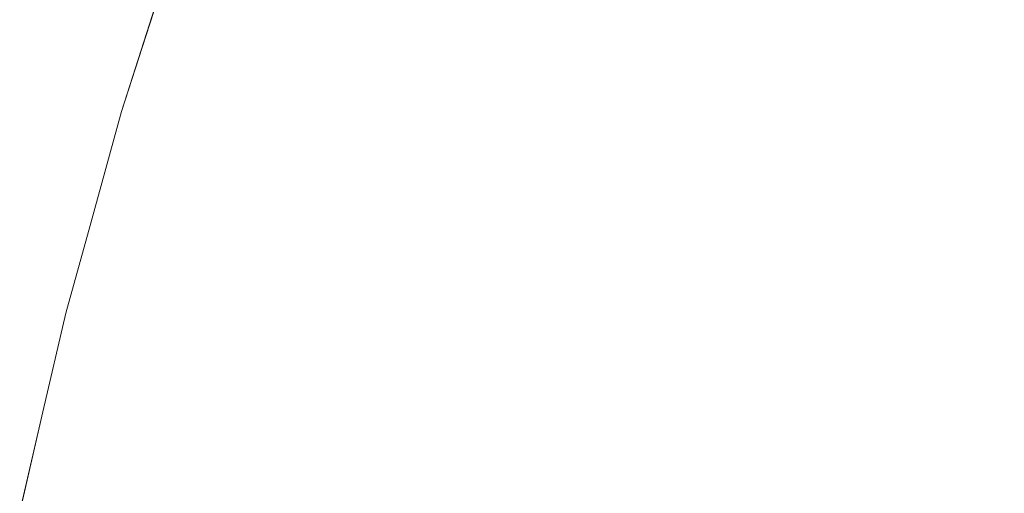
# Model space of a CAD drawing. Header units: centimetres. Extents: x -62 to 63, y 4 to 6.
# Tile 78 of 256: x -62.08561 to -62.07655, y 5.90927 to 5.91364. Entities that reach past the tile are written whole.
import ezdxf

# ---------------------------------------------------------------- set-up
doc = ezdxf.new("R2010")
doc.units = ezdxf.units.CM
doc.header["$LTSCALE"] = 2.54
doc.layers.add('Lucido design-1', color=7, linetype='Continuous')

# ---------------------------------------------------------------- blocks, each defined once
blk = doc.blocks.new('Gruppo-4-1')
at = {"color": 7, "linetype": 'Continuous', "lineweight": 9}
for points, invisible_edges in [([(-62.0844479, 5.9134834, -2276.32217), (-62.0840649, 5.9146774, -2276.32217), (-62.0840649, 5.9146774, -2276.92217), (-62.0846699, 5.9127918, -2276.92217)], 10), ([(-62.0841422, 5.9143646, -2276.9237324), (-62.0844286, 5.9134847, -2276.9237324), (-62.0846699, 5.9127918, -2276.92217), (-62.0840649, 5.9146774, -2276.92217)], 11), ([(-62.0840649, 5.9146774, -2276.32217), (-62.0844479, 5.9134834, -2276.32217), (-62.0844286, 5.9134847, -2276.3206076), (-62.0841422, 5.9143646, -2276.3206076)], 14), ([(-62.0841422, 5.9143646, -2276.3206076), (-62.0844286, 5.9134847, -2276.3206076), (-62.0843433, 5.9134799, -2276.3190457), (-62.084057, 5.9143594, -2276.3190457)], 15), ([(-62.084057, 5.9143594, -2276.9252942), (-62.0843433, 5.9134799, -2276.9252942), (-62.0844286, 5.9134847, -2276.9237324), (-62.0841422, 5.9143646, -2276.9237324)], 15), ([(-62.084057, 5.9143594, -2276.3190457), (-62.0843433, 5.9134799, -2276.3190457), (-62.0842012, 5.9134718, -2276.317485), (-62.083915, 5.9143508, -2276.317485)], 15), ([(-62.083915, 5.9143508, -2276.9268549), (-62.0842012, 5.9134718, -2276.9268549), (-62.0843433, 5.9134799, -2276.9252942), (-62.084057, 5.9143594, -2276.9252942)], 15), ([(-62.083915, 5.9143508, -2276.317485), (-62.0842012, 5.9134718, -2276.317485), (-62.0840024, 5.9134604, -2276.3159261), (-62.0837165, 5.9143387, -2276.3159261)], 15), ([(-62.0837165, 5.9143387, -2276.9284139), (-62.0840024, 5.9134604, -2276.9284139), (-62.0842012, 5.9134718, -2276.9268549), (-62.083915, 5.9143508, -2276.9268549)], 15), ([(-62.0837165, 5.9143387, -2276.3159261), (-62.0840024, 5.9134604, -2276.3159261), (-62.083747, 5.9134459, -2276.3143694), (-62.0834615, 5.9143232, -2276.3143694)], 15), ([(-62.0834615, 5.9143232, -2276.9299706), (-62.083747, 5.9134459, -2276.9299706), (-62.0840024, 5.9134604, -2276.9284139), (-62.0837165, 5.9143387, -2276.9284139)], 15), ([(-62.0834615, 5.9143232, -2276.3143694), (-62.083747, 5.9134459, -2276.3143694), (-62.0834353, 5.9134281, -2276.3128155), (-62.0831501, 5.9143043, -2276.3128155)], 15), ([(-62.0831501, 5.9143043, -2276.9315244), (-62.0834353, 5.9134281, -2276.9315244), (-62.083747, 5.9134459, -2276.9299706), (-62.0834615, 5.9143232, -2276.9299706)], 15), ([(-62.0831501, 5.9143043, -2276.3128155), (-62.0834353, 5.9134281, -2276.3128155), (-62.0830675, 5.9134072, -2276.3112651), (-62.0827827, 5.9142819, -2276.3112651)], 15), ([(-62.0827827, 5.9142819, -2276.9330749), (-62.0830675, 5.9134072, -2276.9330749), (-62.0834353, 5.9134281, -2276.9315244), (-62.0831501, 5.9143043, -2276.9315244)], 15), ([(-62.0827827, 5.9142819, -2276.3112651), (-62.0830675, 5.9134072, -2276.3112651), (-62.0826437, 5.913383, -2276.3097186), (-62.0823595, 5.9142562, -2276.3097186)], 15), ([(-62.0823595, 5.9142562, -2276.9346213), (-62.0826437, 5.913383, -2276.9346213), (-62.0830675, 5.9134072, -2276.9330749), (-62.0827827, 5.9142819, -2276.9330749)], 15), ([(-62.0823595, 5.9142562, -2276.3097186), (-62.0826437, 5.913383, -2276.3097186), (-62.0821645, 5.9133557, -2276.3081767), (-62.0818809, 5.9142271, -2276.3081767)], 15), ([(-62.0818809, 5.9142271, -2276.9361633), (-62.0821645, 5.9133557, -2276.9361633), (-62.0826437, 5.913383, -2276.9346213), (-62.0823595, 5.9142562, -2276.9346213)], 15), ([(-62.0818809, 5.9142271, -2276.3081767), (-62.0821645, 5.9133557, -2276.3081767), (-62.08163, 5.9133253, -2276.3066398), (-62.081347, 5.9141946, -2276.3066398)], 15), ([(-62.081347, 5.9141946, -2276.9377002), (-62.08163, 5.9133253, -2276.9377002), (-62.0821645, 5.9133557, -2276.9361633), (-62.0818809, 5.9142271, -2276.9361633)], 15), ([(-62.081347, 5.9141946, -2276.3066398), (-62.08163, 5.9133253, -2276.3066398), (-62.0810406, 5.9132917, -2276.3051085), (-62.0807584, 5.9141588, -2276.3051085)], 15), ([(-62.0807584, 5.9141588, -2276.9392315), (-62.0810406, 5.9132917, -2276.9392315), (-62.08163, 5.9133253, -2276.9377002), (-62.081347, 5.9141946, -2276.9377002)], 15), ([(-62.0807584, 5.9141588, -2276.3051085), (-62.0810406, 5.9132917, -2276.3051085), (-62.0803969, 5.913255, -2276.3035833), (-62.0801155, 5.9141197, -2276.3035833)], 15), ([(-62.0801155, 5.9141197, -2276.9407566), (-62.0803969, 5.913255, -2276.9407566), (-62.0810406, 5.9132917, -2276.9392315), (-62.0807584, 5.9141588, -2276.9392315)], 15), ([(-62.0801155, 5.9141197, -2276.3035833), (-62.0803969, 5.913255, -2276.3035833), (-62.0796992, 5.9132153, -2276.3020649), (-62.0794187, 5.9140773, -2276.3020649)], 15), ([(-62.0794187, 5.9140773, -2276.9422751), (-62.0796992, 5.9132153, -2276.9422751), (-62.0803969, 5.913255, -2276.9407566), (-62.0801155, 5.9141197, -2276.9407566)], 15), ([(-62.0794187, 5.9140773, -2276.3020649), (-62.0796992, 5.9132153, -2276.3020649), (-62.0789481, 5.9131725, -2276.3005536), (-62.0786684, 5.9140317, -2276.3005536)], 15), ([(-62.0786684, 5.9140317, -2276.9437864), (-62.0789481, 5.9131725, -2276.9437864), (-62.0796992, 5.9132153, -2276.9422751), (-62.0794187, 5.9140773, -2276.9422751)], 15), ([(-62.0786684, 5.9140317, -2276.3005536), (-62.0789481, 5.9131725, -2276.3005536), (-62.078144, 5.9131267, -2276.29905), (-62.0778654, 5.9139828, -2276.29905)], 15), ([(-62.0778654, 5.9139828, -2276.94529), (-62.078144, 5.9131267, -2276.94529), (-62.0789481, 5.9131725, -2276.9437864), (-62.0786684, 5.9140317, -2276.9437864)], 15), ([(-62.0778654, 5.9139828, -2276.29905), (-62.078144, 5.9131267, -2276.29905), (-62.0772876, 5.9130779, -2276.2975546), (-62.07701, 5.9139308, -2276.2975546)], 15), ([(-62.07701, 5.9139308, -2276.9467854), (-62.0772876, 5.9130779, -2276.9467854), (-62.078144, 5.9131267, -2276.94529), (-62.0778654, 5.9139828, -2276.94529)], 15), ([(-62.07701, 5.9139308, -2276.2975546), (-62.0772876, 5.9130779, -2276.2975546), (-62.0763795, 5.9130262, -2276.2960679), (-62.076103, 5.9138756, -2276.2960679)], 15), ([(-62.076103, 5.9138756, -2276.9482721), (-62.0763795, 5.9130262, -2276.9482721), (-62.0772876, 5.9130779, -2276.9467854), (-62.07701, 5.9139308, -2276.9467854)], 15), ([(-62.0846092, 5.912606, -2276.3190457), (-62.0843433, 5.9134799, -2276.3190457), (-62.0844286, 5.9134847, -2276.3206076), (-62.0846946, 5.9126106, -2276.3206076)], 15), ([(-62.0846946, 5.9126106, -2276.3206076), (-62.0844286, 5.9134847, -2276.3206076), (-62.0844479, 5.9134834, -2276.32217), (-62.0846699, 5.9127918, -2276.32217)], 11), ([(-62.0846699, 5.9127918, -2276.92217), (-62.0844286, 5.9134847, -2276.9237324), (-62.0846946, 5.9126106, -2276.9237324)], 11), ([(-62.0846946, 5.9126106, -2276.9237324), (-62.0844286, 5.9134847, -2276.9237324), (-62.0843433, 5.9134799, -2276.9252942), (-62.0846092, 5.912606, -2276.9252942)], 15), ([(-62.0846699, 5.9127918, -2276.92217), (-62.0846699, 5.9127918, -2276.32217), (-62.0844479, 5.9134834, -2276.32217)], 9), ([(-62.0844669, 5.9125985, -2276.317485), (-62.0842012, 5.9134718, -2276.317485), (-62.0843433, 5.9134799, -2276.3190457), (-62.0846092, 5.912606, -2276.3190457)], 15), ([(-62.0846092, 5.912606, -2276.9252942), (-62.0843433, 5.9134799, -2276.9252942), (-62.0842012, 5.9134718, -2276.9268549), (-62.0844669, 5.9125985, -2276.9268549)], 15), ([(-62.0842679, 5.9125879, -2276.3159261), (-62.0840024, 5.9134604, -2276.3159261), (-62.0842012, 5.9134718, -2276.317485), (-62.0844669, 5.9125985, -2276.317485)], 15), ([(-62.0844669, 5.9125985, -2276.9268549), (-62.0842012, 5.9134718, -2276.9268549), (-62.0840024, 5.9134604, -2276.9284139), (-62.0842679, 5.9125879, -2276.9284139)], 15), ([(-62.0840122, 5.9125743, -2276.3143694), (-62.083747, 5.9134459, -2276.3143694), (-62.0840024, 5.9134604, -2276.3159261), (-62.0842679, 5.9125879, -2276.3159261)], 15), ([(-62.0842679, 5.9125879, -2276.9284139), (-62.0840024, 5.9134604, -2276.9284139), (-62.083747, 5.9134459, -2276.9299706), (-62.0840122, 5.9125743, -2276.9299706)], 15), ([(-62.0837002, 5.9125577, -2276.3128155), (-62.0834353, 5.9134281, -2276.3128155), (-62.083747, 5.9134459, -2276.3143694), (-62.0840122, 5.9125743, -2276.3143694)], 15), ([(-62.0840122, 5.9125743, -2276.9299706), (-62.083747, 5.9134459, -2276.9299706), (-62.0834353, 5.9134281, -2276.9315244), (-62.0837002, 5.9125577, -2276.9315244)], 15), ([(-62.0833319, 5.9125382, -2276.3112651), (-62.0830675, 5.9134072, -2276.3112651), (-62.0834353, 5.9134281, -2276.3128155), (-62.0837002, 5.9125577, -2276.3128155)], 15), ([(-62.0837002, 5.9125577, -2276.9315244), (-62.0834353, 5.9134281, -2276.9315244), (-62.0830675, 5.9134072, -2276.9330749), (-62.0833319, 5.9125382, -2276.9330749)], 15), ([(-62.0829077, 5.9125156, -2276.3097186), (-62.0826437, 5.913383, -2276.3097186), (-62.0830675, 5.9134072, -2276.3112651), (-62.0833319, 5.9125382, -2276.3112651)], 15), ([(-62.0833319, 5.9125382, -2276.9330749), (-62.0830675, 5.9134072, -2276.9330749), (-62.0826437, 5.913383, -2276.9346213), (-62.0829077, 5.9125156, -2276.9346213)], 15), ([(-62.0824279, 5.9124901, -2276.3081767), (-62.0821645, 5.9133557, -2276.3081767), (-62.0826437, 5.913383, -2276.3097186), (-62.0829077, 5.9125156, -2276.3097186)], 15), ([(-62.0829077, 5.9125156, -2276.9346213), (-62.0826437, 5.913383, -2276.9346213), (-62.0821645, 5.9133557, -2276.9361633), (-62.0824279, 5.9124901, -2276.9361633)], 15), ([(-62.0818928, 5.9124617, -2276.3066398), (-62.08163, 5.9133253, -2276.3066398), (-62.0821645, 5.9133557, -2276.3081767), (-62.0824279, 5.9124901, -2276.3081767)], 15), ([(-62.0824279, 5.9124901, -2276.9361633), (-62.0821645, 5.9133557, -2276.9361633), (-62.08163, 5.9133253, -2276.9377002), (-62.0818928, 5.9124617, -2276.9377002)], 15), ([(-62.0813028, 5.9124303, -2276.3051085), (-62.0810406, 5.9132917, -2276.3051085), (-62.08163, 5.9133253, -2276.3066398), (-62.0818928, 5.9124617, -2276.3066398)], 15), ([(-62.0818928, 5.9124617, -2276.9377002), (-62.08163, 5.9133253, -2276.9377002), (-62.0810406, 5.9132917, -2276.9392315), (-62.0813028, 5.9124303, -2276.9392315)], 15), ([(-62.0806583, 5.912396, -2276.3035833), (-62.0803969, 5.913255, -2276.3035833), (-62.0810406, 5.9132917, -2276.3051085), (-62.0813028, 5.9124303, -2276.3051085)], 15), ([(-62.0813028, 5.9124303, -2276.9392315), (-62.0810406, 5.9132917, -2276.9392315), (-62.0803969, 5.913255, -2276.9407566), (-62.0806583, 5.912396, -2276.9407566)], 15), ([(-62.0799598, 5.9123589, -2276.3020649), (-62.0796992, 5.9132153, -2276.3020649), (-62.0803969, 5.913255, -2276.3035833), (-62.0806583, 5.912396, -2276.3035833)], 15), ([(-62.0806583, 5.912396, -2276.9407566), (-62.0803969, 5.913255, -2276.9407566), (-62.0796992, 5.9132153, -2276.9422751), (-62.0799598, 5.9123589, -2276.9422751)], 15), ([(-62.0792078, 5.9123189, -2276.3005536), (-62.0789481, 5.9131725, -2276.3005536), (-62.0796992, 5.9132153, -2276.3020649), (-62.0799598, 5.9123589, -2276.3020649)], 15), ([(-62.0799598, 5.9123589, -2276.9422751), (-62.0796992, 5.9132153, -2276.9422751), (-62.0789481, 5.9131725, -2276.9437864), (-62.0792078, 5.9123189, -2276.9437864)], 15), ([(-62.0784029, 5.9122761, -2276.29905), (-62.078144, 5.9131267, -2276.29905), (-62.0789481, 5.9131725, -2276.3005536), (-62.0792078, 5.9123189, -2276.3005536)], 15), ([(-62.0792078, 5.9123189, -2276.9437864), (-62.0789481, 5.9131725, -2276.9437864), (-62.078144, 5.9131267, -2276.94529), (-62.0784029, 5.9122761, -2276.94529)], 15), ([(-62.0775455, 5.9122306, -2276.2975546), (-62.0772876, 5.9130779, -2276.2975546), (-62.078144, 5.9131267, -2276.29905), (-62.0784029, 5.9122761, -2276.29905)], 15), ([(-62.0784029, 5.9122761, -2276.94529), (-62.078144, 5.9131267, -2276.94529), (-62.0772876, 5.9130779, -2276.9467854), (-62.0775455, 5.9122306, -2276.9467854)], 15), ([(-62.0766363, 5.9121822, -2276.2960679), (-62.0763795, 5.9130262, -2276.2960679), (-62.0772876, 5.9130779, -2276.2975546), (-62.0775455, 5.9122306, -2276.2975546)], 15), ([(-62.0775455, 5.9122306, -2276.9467854), (-62.0772876, 5.9130779, -2276.9467854), (-62.0763795, 5.9130262, -2276.9482721), (-62.0766363, 5.9121822, -2276.9482721)], 15), ([(-62.0756759, 5.9121312, -2276.2945904), (-62.0754202, 5.9129715, -2276.2945904), (-62.0763795, 5.9130262, -2276.2960679), (-62.0766363, 5.9121822, -2276.2960679)], 15), ([(-62.0766363, 5.9121822, -2276.9482721), (-62.0763795, 5.9130262, -2276.9482721), (-62.0754202, 5.9129715, -2276.9497496), (-62.0756759, 5.9121312, -2276.9497496)], 15), ([(-62.0846699, 5.9127918, -2276.32217), (-62.0849596, 5.911741, -2276.32217), (-62.0849406, 5.9117423, -2276.3206076), (-62.0846946, 5.9126106, -2276.3206076)], 14), ([(-62.0849596, 5.911741, -2276.32217), (-62.0846699, 5.9127918, -2276.32217), (-62.0846699, 5.9127918, -2276.92217), (-62.0849596, 5.911741, -2276.92217)], 10), ([(-62.0846946, 5.9126106, -2276.9237324), (-62.0849406, 5.9117423, -2276.9237324), (-62.0849596, 5.911741, -2276.92217), (-62.0846699, 5.9127918, -2276.92217)], 11), ([(-62.0846946, 5.9126106, -2276.3206076), (-62.0849406, 5.9117423, -2276.3206076), (-62.0848551, 5.911738, -2276.3190457), (-62.0846092, 5.912606, -2276.3190457)], 15), ([(-62.0846092, 5.912606, -2276.9252942), (-62.0848551, 5.911738, -2276.9252942), (-62.0849406, 5.9117423, -2276.9237324), (-62.0846946, 5.9126106, -2276.9237324)], 15), ([(-62.0846092, 5.912606, -2276.3190457), (-62.0848551, 5.911738, -2276.3190457), (-62.0847127, 5.911731, -2276.317485), (-62.0844669, 5.9125985, -2276.317485)], 15), ([(-62.0844669, 5.9125985, -2276.9268549), (-62.0847127, 5.911731, -2276.9268549), (-62.0848551, 5.911738, -2276.9252942), (-62.0846092, 5.912606, -2276.9252942)], 15), ([(-62.0844669, 5.9125985, -2276.317485), (-62.0847127, 5.911731, -2276.317485), (-62.0845135, 5.9117212, -2276.3159261), (-62.0842679, 5.9125879, -2276.3159261)], 15), ([(-62.0842679, 5.9125879, -2276.9284139), (-62.0845135, 5.9117212, -2276.9284139), (-62.0847127, 5.911731, -2276.9268549), (-62.0844669, 5.9125985, -2276.9268549)], 15), ([(-62.0842679, 5.9125879, -2276.3159261), (-62.0845135, 5.9117212, -2276.3159261), (-62.0842575, 5.9117085, -2276.3143694), (-62.0840122, 5.9125743, -2276.3143694)], 15), ([(-62.0840122, 5.9125743, -2276.9299706), (-62.0842575, 5.9117085, -2276.9299706), (-62.0845135, 5.9117212, -2276.9284139), (-62.0842679, 5.9125879, -2276.9284139)], 15), ([(-62.0840122, 5.9125743, -2276.3143694), (-62.0842575, 5.9117085, -2276.3143694), (-62.0839451, 5.9116931, -2276.3128155), (-62.0837002, 5.9125577, -2276.3128155)], 15), ([(-62.0837002, 5.9125577, -2276.9315244), (-62.0839451, 5.9116931, -2276.9315244), (-62.0842575, 5.9117085, -2276.9299706), (-62.0840122, 5.9125743, -2276.9299706)], 15), ([(-62.0837002, 5.9125577, -2276.3128155), (-62.0839451, 5.9116931, -2276.3128155), (-62.0835765, 5.9116749, -2276.3112651), (-62.0833319, 5.9125382, -2276.3112651)], 15), ([(-62.0833319, 5.9125382, -2276.9330749), (-62.0835765, 5.9116749, -2276.9330749), (-62.0839451, 5.9116931, -2276.9315244), (-62.0837002, 5.9125577, -2276.9315244)], 15), ([(-62.0833319, 5.9125382, -2276.3112651), (-62.0835765, 5.9116749, -2276.3112651), (-62.0831518, 5.9116539, -2276.3097186), (-62.0829077, 5.9125156, -2276.3097186)], 15), ([(-62.0829077, 5.9125156, -2276.9346213), (-62.0831518, 5.9116539, -2276.9346213), (-62.0835765, 5.9116749, -2276.9330749), (-62.0833319, 5.9125382, -2276.9330749)], 15), ([(-62.0829077, 5.9125156, -2276.3097186), (-62.0831518, 5.9116539, -2276.3097186), (-62.0826715, 5.9116302, -2276.3081767), (-62.0824279, 5.9124901, -2276.3081767)], 15), ([(-62.0824279, 5.9124901, -2276.9361633), (-62.0826715, 5.9116302, -2276.9361633), (-62.0831518, 5.9116539, -2276.9346213), (-62.0829077, 5.9125156, -2276.9346213)], 15), ([(-62.0824279, 5.9124901, -2276.3081767), (-62.0826715, 5.9116302, -2276.3081767), (-62.0821358, 5.9116037, -2276.3066398), (-62.0818928, 5.9124617, -2276.3066398)], 15), ([(-62.0818928, 5.9124617, -2276.9377002), (-62.0821358, 5.9116037, -2276.9377002), (-62.0826715, 5.9116302, -2276.9361633), (-62.0824279, 5.9124901, -2276.9361633)], 15), ([(-62.0818928, 5.9124617, -2276.3066398), (-62.0821358, 5.9116037, -2276.3066398), (-62.0815452, 5.9115746, -2276.3051085), (-62.0813028, 5.9124303, -2276.3051085)], 15), ([(-62.0813028, 5.9124303, -2276.9392315), (-62.0815452, 5.9115746, -2276.9392315), (-62.0821358, 5.9116037, -2276.9377002), (-62.0818928, 5.9124617, -2276.9377002)], 15), ([(-62.0813028, 5.9124303, -2276.3051085), (-62.0815452, 5.9115746, -2276.3051085), (-62.0809001, 5.9115427, -2276.3035833), (-62.0806583, 5.912396, -2276.3035833)], 15), ([(-62.0806583, 5.912396, -2276.9407566), (-62.0809001, 5.9115427, -2276.9407566), (-62.0815452, 5.9115746, -2276.9392315), (-62.0813028, 5.9124303, -2276.9392315)], 15), ([(-62.0806583, 5.912396, -2276.3035833), (-62.0809001, 5.9115427, -2276.3035833), (-62.0802009, 5.9115082, -2276.3020649), (-62.0799598, 5.9123589, -2276.3020649)], 15), ([(-62.0799598, 5.9123589, -2276.9422751), (-62.0802009, 5.9115082, -2276.9422751), (-62.0809001, 5.9115427, -2276.9407566), (-62.0806583, 5.912396, -2276.9407566)], 15), ([(-62.0799598, 5.9123589, -2276.3020649), (-62.0802009, 5.9115082, -2276.3020649), (-62.0794481, 5.911471, -2276.3005536), (-62.0792078, 5.9123189, -2276.3005536)], 15), ([(-62.0792078, 5.9123189, -2276.9437864), (-62.0794481, 5.911471, -2276.9437864), (-62.0802009, 5.9115082, -2276.9422751), (-62.0799598, 5.9123589, -2276.9422751)], 15), ([(-62.0792078, 5.9123189, -2276.3005536), (-62.0794481, 5.911471, -2276.3005536), (-62.0786423, 5.9114312, -2276.29905), (-62.0784029, 5.9122761, -2276.29905)], 15), ([(-62.0784029, 5.9122761, -2276.94529), (-62.0786423, 5.9114312, -2276.94529), (-62.0794481, 5.911471, -2276.9437864), (-62.0792078, 5.9123189, -2276.9437864)], 15), ([(-62.0784029, 5.9122761, -2276.29905), (-62.0786423, 5.9114312, -2276.29905), (-62.077784, 5.9113888, -2276.2975546), (-62.0775455, 5.9122306, -2276.2975546)], 15), ([(-62.0775455, 5.9122306, -2276.9467854), (-62.077784, 5.9113888, -2276.9467854), (-62.0786423, 5.9114312, -2276.94529), (-62.0784029, 5.9122761, -2276.94529)], 15), ([(-62.0775455, 5.9122306, -2276.2975546), (-62.077784, 5.9113888, -2276.2975546), (-62.0768738, 5.9113439, -2276.2960679), (-62.0766363, 5.9121822, -2276.2960679)], 15), ([(-62.0766363, 5.9121822, -2276.9482721), (-62.0768738, 5.9113439, -2276.9482721), (-62.077784, 5.9113888, -2276.9467854), (-62.0775455, 5.9122306, -2276.9467854)], 15), ([(-62.0766363, 5.9121822, -2276.2960679), (-62.0768738, 5.9113439, -2276.2960679), (-62.0759124, 5.9112964, -2276.2945904), (-62.0756759, 5.9121312, -2276.2945904)], 15), ([(-62.0756759, 5.9121312, -2276.9497496), (-62.0759124, 5.9112964, -2276.9497496), (-62.0768738, 5.9113439, -2276.9482721), (-62.0766363, 5.9121822, -2276.9482721)], 15), ([(-62.0851671, 5.9108798, -2276.3206076), (-62.0849406, 5.9117423, -2276.3206076), (-62.0849596, 5.911741, -2276.32217), (-62.0851823, 5.9109335, -2276.32217)], 11), ([(-62.0851823, 5.9109335, -2276.92217), (-62.0849596, 5.911741, -2276.92217), (-62.0849406, 5.9117423, -2276.9237324), (-62.0851671, 5.9108798, -2276.9237324)], 14), ([(-62.0849596, 5.911741, -2276.92217), (-62.0851823, 5.9109335, -2276.92217), (-62.0851823, 5.9109335, -2276.32217), (-62.0849596, 5.911741, -2276.32217)], 10), ([(-62.0850815, 5.9108759, -2276.3190457), (-62.0848551, 5.911738, -2276.3190457), (-62.0849406, 5.9117423, -2276.3206076), (-62.0851671, 5.9108798, -2276.3206076)], 15), ([(-62.0851671, 5.9108798, -2276.9237324), (-62.0849406, 5.9117423, -2276.9237324), (-62.0848551, 5.911738, -2276.9252942), (-62.0850815, 5.9108759, -2276.9252942)], 15), ([(-62.0849389, 5.9108693, -2276.317485), (-62.0847127, 5.911731, -2276.317485), (-62.0848551, 5.911738, -2276.3190457), (-62.0850815, 5.9108759, -2276.3190457)], 15), ([(-62.0850815, 5.9108759, -2276.9252942), (-62.0848551, 5.911738, -2276.9252942), (-62.0847127, 5.911731, -2276.9268549), (-62.0849389, 5.9108693, -2276.9268549)], 15), ([(-62.0847395, 5.9108602, -2276.3159261), (-62.0845135, 5.9117212, -2276.3159261), (-62.0847127, 5.911731, -2276.317485), (-62.0849389, 5.9108693, -2276.317485)], 15), ([(-62.0849389, 5.9108693, -2276.9268549), (-62.0847127, 5.911731, -2276.9268549), (-62.0845135, 5.9117212, -2276.9284139), (-62.0847395, 5.9108602, -2276.9284139)], 15), ([(-62.0844834, 5.9108485, -2276.3143694), (-62.0842575, 5.9117085, -2276.3143694), (-62.0845135, 5.9117212, -2276.3159261), (-62.0847395, 5.9108602, -2276.3159261)], 15), ([(-62.0847395, 5.9108602, -2276.9284139), (-62.0845135, 5.9117212, -2276.9284139), (-62.0842575, 5.9117085, -2276.9299706), (-62.0844834, 5.9108485, -2276.9299706)], 15), ([(-62.0841707, 5.9108343, -2276.3128155), (-62.0839451, 5.9116931, -2276.3128155), (-62.0842575, 5.9117085, -2276.3143694), (-62.0844834, 5.9108485, -2276.3143694)], 15), ([(-62.0844834, 5.9108485, -2276.9299706), (-62.0842575, 5.9117085, -2276.9299706), (-62.0839451, 5.9116931, -2276.9315244), (-62.0841707, 5.9108343, -2276.9315244)], 15), ([(-62.0838016, 5.9108174, -2276.3112651), (-62.0835765, 5.9116749, -2276.3112651), (-62.0839451, 5.9116931, -2276.3128155), (-62.0841707, 5.9108343, -2276.3128155)], 15), ([(-62.0841707, 5.9108343, -2276.9315244), (-62.0839451, 5.9116931, -2276.9315244), (-62.0835765, 5.9116749, -2276.9330749), (-62.0838016, 5.9108174, -2276.9330749)], 15), ([(-62.0833766, 5.910798, -2276.3097186), (-62.0831518, 5.9116539, -2276.3097186), (-62.0835765, 5.9116749, -2276.3112651), (-62.0838016, 5.9108174, -2276.3112651)], 15), ([(-62.0838016, 5.9108174, -2276.9330749), (-62.0835765, 5.9116749, -2276.9330749), (-62.0831518, 5.9116539, -2276.9346213), (-62.0833766, 5.910798, -2276.9346213)], 15), ([(-62.0828958, 5.9107761, -2276.3081767), (-62.0826715, 5.9116302, -2276.3081767), (-62.0831518, 5.9116539, -2276.3097186), (-62.0833766, 5.910798, -2276.3097186)], 15), ([(-62.0833766, 5.910798, -2276.9346213), (-62.0831518, 5.9116539, -2276.9346213), (-62.0826715, 5.9116302, -2276.9361633), (-62.0828958, 5.9107761, -2276.9361633)], 15), ([(-62.0823596, 5.9107516, -2276.3066398), (-62.0821358, 5.9116037, -2276.3066398), (-62.0826715, 5.9116302, -2276.3081767), (-62.0828958, 5.9107761, -2276.3081767)], 15), ([(-62.0828958, 5.9107761, -2276.9361633), (-62.0826715, 5.9116302, -2276.9361633), (-62.0821358, 5.9116037, -2276.9377002), (-62.0823596, 5.9107516, -2276.9377002)], 15), ([(-62.0817684, 5.9107246, -2276.3051085), (-62.0815452, 5.9115746, -2276.3051085), (-62.0821358, 5.9116037, -2276.3066398), (-62.0823596, 5.9107516, -2276.3066398)], 15), ([(-62.0823596, 5.9107516, -2276.9377002), (-62.0821358, 5.9116037, -2276.9377002), (-62.0815452, 5.9115746, -2276.9392315), (-62.0817684, 5.9107246, -2276.9392315)], 15), ([(-62.0811226, 5.9106952, -2276.3035833), (-62.0809001, 5.9115427, -2276.3035833), (-62.0815452, 5.9115746, -2276.3051085), (-62.0817684, 5.9107246, -2276.3051085)], 15), ([(-62.0817684, 5.9107246, -2276.9392315), (-62.0815452, 5.9115746, -2276.9392315), (-62.0809001, 5.9115427, -2276.9407566), (-62.0811226, 5.9106952, -2276.9407566)], 15), ([(-62.0804227, 5.9106632, -2276.3020649), (-62.0802009, 5.9115082, -2276.3020649), (-62.0809001, 5.9115427, -2276.3035833), (-62.0811226, 5.9106952, -2276.3035833)], 15), ([(-62.0811226, 5.9106952, -2276.9407566), (-62.0809001, 5.9115427, -2276.9407566), (-62.0802009, 5.9115082, -2276.9422751), (-62.0804227, 5.9106632, -2276.9422751)], 15), ([(-62.0796692, 5.9106288, -2276.3005536), (-62.0794481, 5.911471, -2276.3005536), (-62.0802009, 5.9115082, -2276.3020649), (-62.0804227, 5.9106632, -2276.3020649)], 15), ([(-62.0804227, 5.9106632, -2276.9422751), (-62.0802009, 5.9115082, -2276.9422751), (-62.0794481, 5.911471, -2276.9437864), (-62.0796692, 5.9106288, -2276.9437864)], 15), ([(-62.0788626, 5.910592, -2276.29905), (-62.0786423, 5.9114312, -2276.29905), (-62.0794481, 5.911471, -2276.3005536), (-62.0796692, 5.9106288, -2276.3005536)], 15), ([(-62.0796692, 5.9106288, -2276.9437864), (-62.0794481, 5.911471, -2276.9437864), (-62.0786423, 5.9114312, -2276.94529), (-62.0788626, 5.910592, -2276.94529)], 15), ([(-62.0780035, 5.9105528, -2276.2975546), (-62.077784, 5.9113888, -2276.2975546), (-62.0786423, 5.9114312, -2276.29905), (-62.0788626, 5.910592, -2276.29905)], 15), ([(-62.0788626, 5.910592, -2276.94529), (-62.0786423, 5.9114312, -2276.94529), (-62.077784, 5.9113888, -2276.9467854), (-62.0780035, 5.9105528, -2276.9467854)], 15), ([(-62.0770925, 5.9105112, -2276.2960679), (-62.0768738, 5.9113439, -2276.2960679), (-62.077784, 5.9113888, -2276.2975546), (-62.0780035, 5.9105528, -2276.2975546)], 15), ([(-62.0780035, 5.9105528, -2276.9467854), (-62.077784, 5.9113888, -2276.9467854), (-62.0768738, 5.9113439, -2276.9482721), (-62.0770925, 5.9105112, -2276.9482721)], 15), ([(-62.0761302, 5.9104673, -2276.2945904), (-62.0759124, 5.9112964, -2276.2945904), (-62.0768738, 5.9113439, -2276.2960679), (-62.0770925, 5.9105112, -2276.2960679)], 15), ([(-62.0770925, 5.9105112, -2276.9482721), (-62.0768738, 5.9113439, -2276.9482721), (-62.0759124, 5.9112964, -2276.9497496), (-62.0761302, 5.9104673, -2276.9497496)], 15), ([(-62.0851823, 5.9109335, -2276.32217), (-62.0853934, 5.9100221, -2276.32217), (-62.0853744, 5.9100231, -2276.3206076), (-62.0851671, 5.9108798, -2276.3206076)], 14), ([(-62.0853934, 5.9100221, -2276.32217), (-62.0851823, 5.9109335, -2276.32217), (-62.0851823, 5.9109335, -2276.92217), (-62.0853934, 5.9100221, -2276.92217)], 10), ([(-62.0851671, 5.9108798, -2276.9237324), (-62.0853744, 5.9100231, -2276.9237324), (-62.0853934, 5.9100221, -2276.92217), (-62.0851823, 5.9109335, -2276.92217)], 11), ([(-62.0851671, 5.9108798, -2276.3206076), (-62.0853744, 5.9100231, -2276.3206076), (-62.0852887, 5.9100195, -2276.3190457), (-62.0850815, 5.9108759, -2276.3190457)], 15), ([(-62.0850815, 5.9108759, -2276.9252942), (-62.0852887, 5.9100195, -2276.9252942), (-62.0853744, 5.9100231, -2276.9237324), (-62.0851671, 5.9108798, -2276.9237324)], 15), ([(-62.0850815, 5.9108759, -2276.3190457), (-62.0852887, 5.9100195, -2276.3190457), (-62.085146, 5.9100136, -2276.317485), (-62.0849389, 5.9108693, -2276.317485)], 15), ([(-62.0849389, 5.9108693, -2276.9268549), (-62.085146, 5.9100136, -2276.9268549), (-62.0852887, 5.9100195, -2276.9252942), (-62.0850815, 5.9108759, -2276.9252942)], 15), ([(-62.0849389, 5.9108693, -2276.317485), (-62.085146, 5.9100136, -2276.317485), (-62.0849464, 5.9100052, -2276.3159261), (-62.0847395, 5.9108602, -2276.3159261)], 15), ([(-62.0847395, 5.9108602, -2276.9284139), (-62.0849464, 5.9100052, -2276.9284139), (-62.085146, 5.9100136, -2276.9268549), (-62.0849389, 5.9108693, -2276.9268549)], 15), ([(-62.0847395, 5.9108602, -2276.3159261), (-62.0849464, 5.9100052, -2276.3159261), (-62.0846901, 5.9099944, -2276.3143694), (-62.0844834, 5.9108485, -2276.3143694)], 15), ([(-62.0844834, 5.9108485, -2276.9299706), (-62.0846901, 5.9099944, -2276.9299706), (-62.0849464, 5.9100052, -2276.9284139), (-62.0847395, 5.9108602, -2276.9284139)], 15), ([(-62.0844834, 5.9108485, -2276.3143694), (-62.0846901, 5.9099944, -2276.3143694), (-62.0843771, 5.9099813, -2276.3128155), (-62.0841707, 5.9108343, -2276.3128155)], 15), ([(-62.0841707, 5.9108343, -2276.9315244), (-62.0843771, 5.9099813, -2276.9315244), (-62.0846901, 5.9099944, -2276.9299706), (-62.0844834, 5.9108485, -2276.9299706)], 15), ([(-62.0841707, 5.9108343, -2276.3128155), (-62.0843771, 5.9099813, -2276.3128155), (-62.0840077, 5.9099658, -2276.3112651), (-62.0838016, 5.9108174, -2276.3112651)], 15), ([(-62.0838016, 5.9108174, -2276.9330749), (-62.0840077, 5.9099658, -2276.9330749), (-62.0843771, 5.9099813, -2276.9315244), (-62.0841707, 5.9108343, -2276.9315244)], 15), ([(-62.0838016, 5.9108174, -2276.3112651), (-62.0840077, 5.9099658, -2276.3112651), (-62.0835823, 5.909948, -2276.3097186), (-62.0833766, 5.910798, -2276.3097186)], 15), ([(-62.0833766, 5.910798, -2276.9346213), (-62.0835823, 5.909948, -2276.9346213), (-62.0840077, 5.9099658, -2276.9330749), (-62.0838016, 5.9108174, -2276.9330749)], 15), ([(-62.0833766, 5.910798, -2276.3097186), (-62.0835823, 5.909948, -2276.3097186), (-62.0831011, 5.9099278, -2276.3081767), (-62.0828958, 5.9107761, -2276.3081767)], 15), ([(-62.0828958, 5.9107761, -2276.9361633), (-62.0831011, 5.9099278, -2276.9361633), (-62.0835823, 5.909948, -2276.9346213), (-62.0833766, 5.910798, -2276.9346213)], 15), ([(-62.0828958, 5.9107761, -2276.3081767), (-62.0831011, 5.9099278, -2276.3081767), (-62.0825644, 5.9099053, -2276.3066398), (-62.0823596, 5.9107516, -2276.3066398)], 15), ([(-62.0823596, 5.9107516, -2276.9377002), (-62.0825644, 5.9099053, -2276.9377002), (-62.0831011, 5.9099278, -2276.9361633), (-62.0828958, 5.9107761, -2276.9361633)], 15), ([(-62.0823596, 5.9107516, -2276.3066398), (-62.0825644, 5.9099053, -2276.3066398), (-62.0819727, 5.9098805, -2276.3051085), (-62.0817684, 5.9107246, -2276.3051085)], 15), ([(-62.0817684, 5.9107246, -2276.9392315), (-62.0819727, 5.9098805, -2276.9392315), (-62.0825644, 5.9099053, -2276.9377002), (-62.0823596, 5.9107516, -2276.9377002)], 15), ([(-62.0817684, 5.9107246, -2276.3051085), (-62.0819727, 5.9098805, -2276.3051085), (-62.0813264, 5.9098534, -2276.3035833), (-62.0811226, 5.9106952, -2276.3035833)], 15), ([(-62.0811226, 5.9106952, -2276.9407566), (-62.0813264, 5.9098534, -2276.9407566), (-62.0819727, 5.9098805, -2276.9392315), (-62.0817684, 5.9107246, -2276.9392315)], 15), ([(-62.0811226, 5.9106952, -2276.3035833), (-62.0813264, 5.9098534, -2276.3035833), (-62.0806258, 5.909824, -2276.3020649), (-62.0804227, 5.9106632, -2276.3020649)], 15), ([(-62.0804227, 5.9106632, -2276.9422751), (-62.0806258, 5.909824, -2276.9422751), (-62.0813264, 5.9098534, -2276.9407566), (-62.0811226, 5.9106952, -2276.9407566)], 15), ([(-62.0804227, 5.9106632, -2276.3020649), (-62.0806258, 5.909824, -2276.3020649), (-62.0798717, 5.9097923, -2276.3005536), (-62.0796692, 5.9106288, -2276.3005536)], 15), ([(-62.0796692, 5.9106288, -2276.9437864), (-62.0798717, 5.9097923, -2276.9437864), (-62.0806258, 5.909824, -2276.9422751), (-62.0804227, 5.9106632, -2276.9422751)], 15), ([(-62.0796692, 5.9106288, -2276.3005536), (-62.0798717, 5.9097923, -2276.3005536), (-62.0790644, 5.9097585, -2276.29905), (-62.0788626, 5.910592, -2276.29905)], 15), ([(-62.0788626, 5.910592, -2276.94529), (-62.0790644, 5.9097585, -2276.94529), (-62.0798717, 5.9097923, -2276.9437864), (-62.0796692, 5.9106288, -2276.9437864)], 15), ([(-62.0788626, 5.910592, -2276.29905), (-62.0790644, 5.9097585, -2276.29905), (-62.0782045, 5.9097224, -2276.2975546), (-62.0780035, 5.9105528, -2276.2975546)], 15), ([(-62.0780035, 5.9105528, -2276.9467854), (-62.0782045, 5.9097224, -2276.9467854), (-62.0790644, 5.9097585, -2276.94529), (-62.0788626, 5.910592, -2276.94529)], 15), ([(-62.0780035, 5.9105528, -2276.2975546), (-62.0782045, 5.9097224, -2276.2975546), (-62.0772926, 5.9096842, -2276.2960679), (-62.0770925, 5.9105112, -2276.2960679)], 15), ([(-62.0770925, 5.9105112, -2276.9482721), (-62.0772926, 5.9096842, -2276.9482721), (-62.0782045, 5.9097224, -2276.9467854), (-62.0780035, 5.9105528, -2276.9467854)], 15), ([(-62.0770925, 5.9105112, -2276.2960679), (-62.0772926, 5.9096842, -2276.2960679), (-62.0763295, 5.9096438, -2276.2945904), (-62.0761302, 5.9104673, -2276.2945904)], 15), ([(-62.0761302, 5.9104673, -2276.9497496), (-62.0763295, 5.9096438, -2276.9497496), (-62.0772926, 5.9096842, -2276.9482721), (-62.0770925, 5.9105112, -2276.9482721)], 15), ([(-62.0856075, 5.9090975, -2276.92217), (-62.0853934, 5.9100221, -2276.92217), (-62.0853744, 5.9100231, -2276.9237324), (-62.0855629, 5.9091724, -2276.9237324)], 14), ([(-62.08559, 5.9091732, -2276.32217), (-62.0853934, 5.9100221, -2276.32217), (-62.0853934, 5.9100221, -2276.92217), (-62.0856075, 5.9090975, -2276.92217)], 10), ([(-62.0855629, 5.9091724, -2276.3206076), (-62.0853744, 5.9100231, -2276.3206076), (-62.0853934, 5.9100221, -2276.32217), (-62.08559, 5.9091732, -2276.32217)], 11), ([(-62.0854772, 5.9091692, -2276.3190457), (-62.0852887, 5.9100195, -2276.3190457), (-62.0853744, 5.9100231, -2276.3206076), (-62.0855629, 5.9091724, -2276.3206076)], 15), ([(-62.0855629, 5.9091724, -2276.9237324), (-62.0853744, 5.9100231, -2276.9237324), (-62.0852887, 5.9100195, -2276.9252942), (-62.0854772, 5.9091692, -2276.9252942)], 15), ([(-62.0853344, 5.9091637, -2276.317485), (-62.085146, 5.9100136, -2276.317485), (-62.0852887, 5.9100195, -2276.3190457), (-62.0854772, 5.9091692, -2276.3190457)], 15), ([(-62.0854772, 5.9091692, -2276.9252942), (-62.0852887, 5.9100195, -2276.9252942), (-62.085146, 5.9100136, -2276.9268549), (-62.0853344, 5.9091637, -2276.9268549)], 15), ([(-62.0851347, 5.909156, -2276.3159261), (-62.0849464, 5.9100052, -2276.3159261), (-62.085146, 5.9100136, -2276.317485), (-62.0853344, 5.9091637, -2276.317485)], 15), ([(-62.0853344, 5.9091637, -2276.9268549), (-62.085146, 5.9100136, -2276.9268549), (-62.0849464, 5.9100052, -2276.9284139), (-62.0851347, 5.909156, -2276.9284139)], 15), ([(-62.0848781, 5.9091462, -2276.3143694), (-62.0846901, 5.9099944, -2276.3143694), (-62.0849464, 5.9100052, -2276.3159261), (-62.0851347, 5.909156, -2276.3159261)], 15), ([(-62.0851347, 5.909156, -2276.9284139), (-62.0849464, 5.9100052, -2276.9284139), (-62.0846901, 5.9099944, -2276.9299706), (-62.0848781, 5.9091462, -2276.9299706)], 15), ([(-62.0845648, 5.9091342, -2276.3128155), (-62.0843771, 5.9099813, -2276.3128155), (-62.0846901, 5.9099944, -2276.3143694), (-62.0848781, 5.9091462, -2276.3143694)], 15), ([(-62.0848781, 5.9091462, -2276.9299706), (-62.0846901, 5.9099944, -2276.9299706), (-62.0843771, 5.9099813, -2276.9315244), (-62.0845648, 5.9091342, -2276.9315244)], 15), ([(-62.0841952, 5.9091201, -2276.3112651), (-62.0840077, 5.9099658, -2276.3112651), (-62.0843771, 5.9099813, -2276.3128155), (-62.0845648, 5.9091342, -2276.3128155)], 15), ([(-62.0845648, 5.9091342, -2276.9315244), (-62.0843771, 5.9099813, -2276.9315244), (-62.0840077, 5.9099658, -2276.9330749), (-62.0841952, 5.9091201, -2276.9330749)], 15), ([(-62.0837694, 5.9091038, -2276.3097186), (-62.0835823, 5.909948, -2276.3097186), (-62.0840077, 5.9099658, -2276.3112651), (-62.0841952, 5.9091201, -2276.3112651)], 15), ([(-62.0841952, 5.9091201, -2276.9330749), (-62.0840077, 5.9099658, -2276.9330749), (-62.0835823, 5.909948, -2276.9346213), (-62.0837694, 5.9091038, -2276.9346213)], 15), ([(-62.0832878, 5.9090854, -2276.3081767), (-62.0831011, 5.9099278, -2276.3081767), (-62.0835823, 5.909948, -2276.3097186), (-62.0837694, 5.9091038, -2276.3097186)], 15), ([(-62.0837694, 5.9091038, -2276.9346213), (-62.0835823, 5.909948, -2276.9346213), (-62.0831011, 5.9099278, -2276.9361633), (-62.0832878, 5.9090854, -2276.9361633)], 15), ([(-62.0827507, 5.9090648, -2276.3066398), (-62.0825644, 5.9099053, -2276.3066398), (-62.0831011, 5.9099278, -2276.3081767), (-62.0832878, 5.9090854, -2276.3081767)], 15), ([(-62.0832878, 5.9090854, -2276.9361633), (-62.0831011, 5.9099278, -2276.9361633), (-62.0825644, 5.9099053, -2276.9377002), (-62.0827507, 5.9090648, -2276.9377002)], 15), ([(-62.0821585, 5.9090421, -2276.3051085), (-62.0819727, 5.9098805, -2276.3051085), (-62.0825644, 5.9099053, -2276.3066398), (-62.0827507, 5.9090648, -2276.3066398)], 15), ([(-62.0827507, 5.9090648, -2276.9377002), (-62.0825644, 5.9099053, -2276.9377002), (-62.0819727, 5.9098805, -2276.9392315), (-62.0821585, 5.9090421, -2276.9392315)], 15), ([(-62.0815117, 5.9090174, -2276.3035833), (-62.0813264, 5.9098534, -2276.3035833), (-62.0819727, 5.9098805, -2276.3051085), (-62.0821585, 5.9090421, -2276.3051085)], 15), ([(-62.0821585, 5.9090421, -2276.9392315), (-62.0819727, 5.9098805, -2276.9392315), (-62.0813264, 5.9098534, -2276.9407566), (-62.0815117, 5.9090174, -2276.9407566)], 15), ([(-62.0808106, 5.9089905, -2276.3020649), (-62.0806258, 5.909824, -2276.3020649), (-62.0813264, 5.9098534, -2276.3035833), (-62.0815117, 5.9090174, -2276.3035833)], 15), ([(-62.0815117, 5.9090174, -2276.9407566), (-62.0813264, 5.9098534, -2276.9407566), (-62.0806258, 5.909824, -2276.9422751), (-62.0808106, 5.9089905, -2276.9422751)], 15), ([(-62.0800558, 5.9089617, -2276.3005536), (-62.0798717, 5.9097923, -2276.3005536), (-62.0806258, 5.909824, -2276.3020649), (-62.0808106, 5.9089905, -2276.3020649)], 15), ([(-62.0808106, 5.9089905, -2276.9422751), (-62.0806258, 5.909824, -2276.9422751), (-62.0798717, 5.9097923, -2276.9437864), (-62.0800558, 5.9089617, -2276.9437864)], 15), ([(-62.0792478, 5.9089307, -2276.29905), (-62.0790644, 5.9097585, -2276.29905), (-62.0798717, 5.9097923, -2276.3005536), (-62.0800558, 5.9089617, -2276.3005536)], 15), ([(-62.0800558, 5.9089617, -2276.9437864), (-62.0798717, 5.9097923, -2276.9437864), (-62.0790644, 5.9097585, -2276.94529), (-62.0792478, 5.9089307, -2276.94529)], 15), ([(-62.0783873, 5.9088978, -2276.2975546), (-62.0782045, 5.9097224, -2276.2975546), (-62.0790644, 5.9097585, -2276.29905), (-62.0792478, 5.9089307, -2276.29905)], 15), ([(-62.0792478, 5.9089307, -2276.94529), (-62.0790644, 5.9097585, -2276.94529), (-62.0782045, 5.9097224, -2276.9467854), (-62.0783873, 5.9088978, -2276.9467854)], 15), ([(-62.0774747, 5.9088629, -2276.2960679), (-62.0772926, 5.9096842, -2276.2960679), (-62.0782045, 5.9097224, -2276.2975546), (-62.0783873, 5.9088978, -2276.2975546)], 15), ([(-62.0783873, 5.9088978, -2276.9467854), (-62.0782045, 5.9097224, -2276.9467854), (-62.0772926, 5.9096842, -2276.9482721), (-62.0774747, 5.9088629, -2276.9482721)], 15), ([(-62.0765107, 5.908826, -2276.2945904), (-62.0763295, 5.9096438, -2276.2945904), (-62.0772926, 5.9096842, -2276.2960679), (-62.0774747, 5.9088629, -2276.2960679)], 15), ([(-62.0774747, 5.9088629, -2276.9482721), (-62.0772926, 5.9096842, -2276.9482721), (-62.0763295, 5.9096438, -2276.9497496), (-62.0765107, 5.908826, -2276.9497496)], 15)]:
    blk.add_3dface(points, dxfattribs=dict(at, invisible_edges=invisible_edges))
blk = doc.blocks.new('Gruppo-5-1')
at = {"color": 7}
blk.add_blockref('Gruppo-4-1', (0, 0), dxfattribs=at)

msp = doc.modelspace()

# ---------------------------------------------------------------- block references
at = {"layer": 'Lucido design-1', "color": 7}
msp.add_blockref('Gruppo-5-1', (0, 0), dxfattribs=at)

doc.saveas('drawing.dxf')
